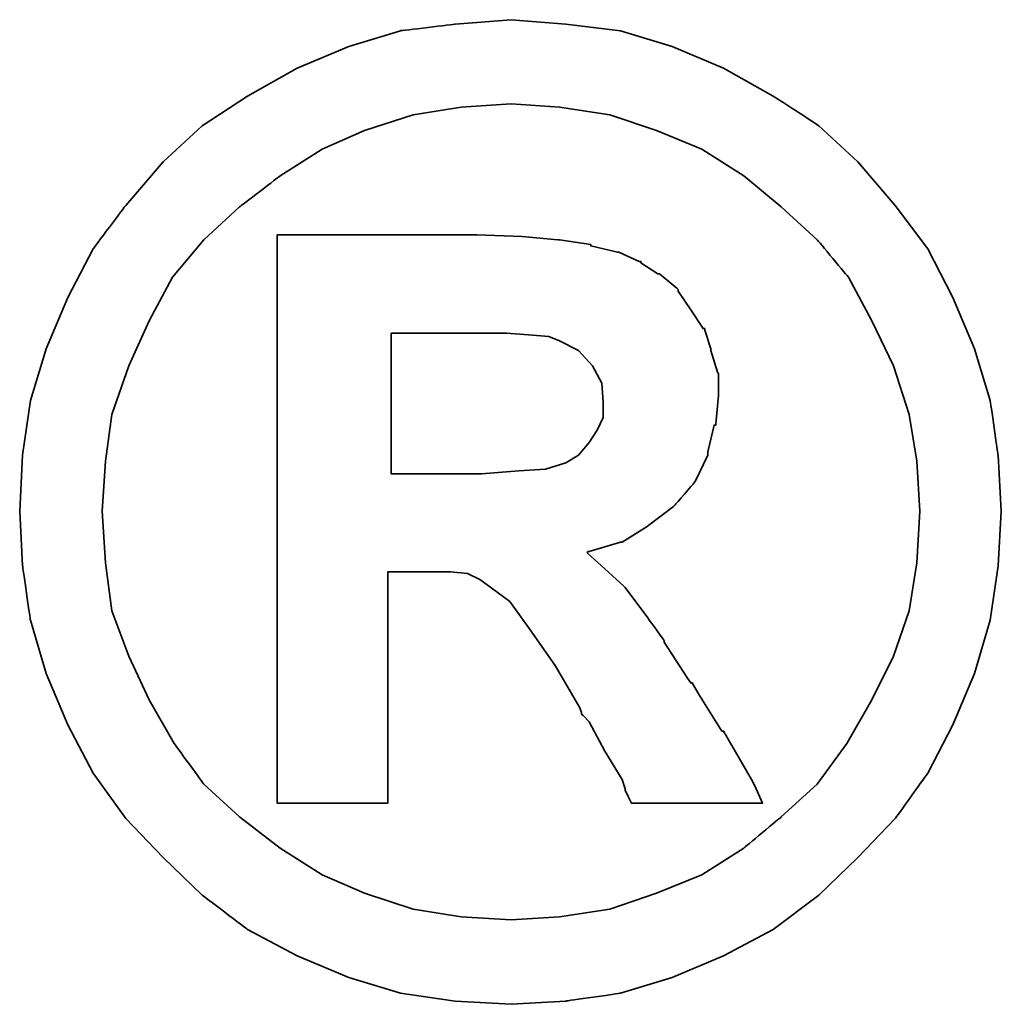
# Model space of a CAD drawing. Extents: x 24.2 to 108.5, y 37.1 to 84.
# Tile 51 of 53: x 98.277 to 98.526, y 59.769 to 60.018. Entities that reach past the tile are written whole.
import ezdxf

# ---------------------------------------------------------------- set-up
doc = ezdxf.new("R2010")
doc.units = 0
doc.header["$MEASUREMENT"] = 0
doc.layers.add('DIM', color=4, linetype='CONTINUOUS')
doc.layers.add('layer 1', color=7, linetype='CONTINUOUS')

# ---------------------------------------------------------------- blocks, each defined once
blk = doc.blocks.new('TBI MOTION logo(完整正式版)')
at = {"layer": 'layer 1', "color": 22, "lineweight": 35}
for points, knots in [([(81.20634, 4.98624), (81.20634, 4.98624), (81.18649, 5.32862), (81.18649, 5.32862), (81.18649, 5.32862), (81.18649, 5.32862), (81.13886, 5.66206), (81.13886, 5.66206), (81.13886, 5.66206), (81.13886, 5.66206), (81.04359, 5.97764), (81.04359, 5.97764), (81.04359, 5.97764), (81.04359, 5.97764), (80.91061, 6.29124), (80.91061, 6.29124), (80.91061, 6.29124), (80.91061, 6.29124), (80.75778, 6.58697), (80.75778, 6.58697), (80.75778, 6.58697), (80.75778, 6.58697), (80.5593, 6.85294), (80.5593, 6.85294), (80.5593, 6.85294), (80.5593, 6.85294), (80.33105, 7.1189), (80.33105, 7.1189), (80.33105, 7.1189), (80.33105, 7.1189), (80.09287, 7.33921), (80.09287, 7.33921), (80.09287, 7.33921), (80.09287, 7.33921), (79.815, 7.51982), (79.815, 7.51982), (79.815, 7.51982), (79.815, 7.51982), (79.51133, 7.69051), (79.51133, 7.69051), (79.51133, 7.69051), (79.51133, 7.69051), (79.19773, 7.8235), (79.19773, 7.8235), (79.19773, 7.8235), (79.19773, 7.8235), (78.88215, 7.91877), (78.88215, 7.91877), (78.88215, 7.91877), (78.88215, 7.91877), (78.54871, 7.95846), (78.54871, 7.95846), (78.54871, 7.95846), (78.54871, 7.95846), (78.21526, 7.98625), (78.21526, 7.98625), (78.21526, 7.98625), (78.21526, 7.98625), (77.87388, 7.95846), (77.87388, 7.95846), (77.87388, 7.95846), (77.87388, 7.95846), (77.54044, 7.91877), (77.54044, 7.91877), (77.54044, 7.91877), (77.54044, 7.91877), (77.22485, 7.8235), (77.22485, 7.8235), (77.22485, 7.8235), (77.22485, 7.8235), (76.91027, 7.69051), (76.91027, 7.69051), (76.91027, 7.69051), (76.91027, 7.69051), (76.6056, 7.51982), (76.6056, 7.51982), (76.6056, 7.51982), (76.6056, 7.51982), (76.32972, 7.33921), (76.32972, 7.33921), (76.32972, 7.33921), (76.32972, 7.33921), (76.09154, 7.1189), (76.09154, 7.1189), (76.09154, 7.1189), (76.09154, 7.1189), (75.86329, 6.85294), (75.86329, 6.85294), (75.86329, 6.85294), (75.86329, 6.85294), (75.66382, 6.58697), (75.66382, 6.58697), (75.66382, 6.58697), (75.66382, 6.58697), (75.51099, 6.29124), (75.51099, 6.29124), (75.51099, 6.29124), (75.51099, 6.29124), (75.37702, 5.97764), (75.37702, 5.97764), (75.37702, 5.97764), (75.37702, 5.97764), (75.28175, 5.66206), (75.28175, 5.66206), (75.28175, 5.66206), (75.28175, 5.66206), (75.23411, 5.32862), (75.23411, 5.32862), (75.23411, 5.32862), (75.23411, 5.32862), (75.21625, 4.98624), (75.21625, 4.98624), (75.21625, 4.98624), (75.21625, 4.98624), (75.23411, 4.6528), (75.23411, 4.6528), (75.23411, 4.6528), (75.23411, 4.6528), (75.28175, 4.32035), (75.28175, 4.32035), (75.28175, 4.32035), (75.28175, 4.32035), (75.37702, 3.99583), (75.37702, 3.99583), (75.37702, 3.99583), (75.37702, 3.99583), (75.51099, 3.68224), (75.51099, 3.68224), (75.51099, 3.68224), (75.51099, 3.68224), (75.66382, 3.38749), (75.66382, 3.38749), (75.66382, 3.38749), (75.66382, 3.38749), (75.86329, 3.10963), (75.86329, 3.10963), (75.86329, 3.10963), (75.86329, 3.10963), (76.09154, 2.87145), (76.09154, 2.87145), (76.09154, 2.87145), (76.09154, 2.87145), (76.32972, 2.6432), (76.32972, 2.6432), (76.32972, 2.6432), (76.32972, 2.6432), (76.6056, 2.43381), (76.6056, 2.43381), (76.6056, 2.43381), (76.6056, 2.43381), (76.91027, 2.27205), (76.91027, 2.27205), (76.91027, 2.27205), (76.91027, 2.27205), (77.22485, 2.13906), (77.22485, 2.13906), (77.22485, 2.13906), (77.22485, 2.13906), (77.54044, 2.0438), (77.54044, 2.0438), (77.54044, 2.0438), (77.54044, 2.0438), (77.87388, 1.99616), (77.87388, 1.99616), (77.87388, 1.99616), (77.87388, 1.99616), (78.21526, 1.97631), (78.21526, 1.97631), (78.21526, 1.97631), (78.21526, 1.97631), (78.54871, 1.99616), (78.54871, 1.99616), (78.54871, 1.99616), (78.54871, 1.99616), (78.88215, 2.0438), (78.88215, 2.0438), (78.88215, 2.0438), (78.88215, 2.0438), (79.19773, 2.13906), (79.19773, 2.13906), (79.19773, 2.13906), (79.19773, 2.13906), (79.51133, 2.27205), (79.51133, 2.27205), (79.51133, 2.27205), (79.51133, 2.27205), (79.815, 2.43381), (79.815, 2.43381), (79.815, 2.43381), (79.815, 2.43381), (80.09287, 2.6432), (80.09287, 2.6432), (80.09287, 2.6432), (80.09287, 2.6432), (80.33105, 2.87145), (80.33105, 2.87145), (80.33105, 2.87145), (80.33105, 2.87145), (80.5593, 3.10963), (80.5593, 3.10963), (80.5593, 3.10963), (80.5593, 3.10963), (80.75778, 3.38749), (80.75778, 3.38749), (80.75778, 3.38749), (80.75778, 3.38749), (80.91061, 3.68224), (80.91061, 3.68224), (80.91061, 3.68224), (80.91061, 3.68224), (81.04359, 3.99583), (81.04359, 3.99583), (81.04359, 3.99583), (81.04359, 3.99583), (81.13886, 4.32035), (81.13886, 4.32035), (81.13886, 4.32035), (81.13886, 4.32035), (81.18649, 4.6528), (81.18649, 4.6528), (81.18649, 4.6528), (81.18649, 4.6528), (81.20634, 4.98624), (81.20634, 4.98624)], [0, 0, 0, 0, 0.0178571, 0.0178571, 0.0178571, 0.0178572, 0.0357143, 0.0357143, 0.0357143, 0.0357143, 0.0535714, 0.0535714, 0.0535714, 0.0535714, 0.0714286, 0.0714286, 0.0714286, 0.0714286, 0.0892857, 0.0892857, 0.0892857, 0.0892857, 0.1071429, 0.1071429, 0.1071429, 0.1071429, 0.125, 0.125, 0.125, 0.125, 0.1428571, 0.1428571, 0.1428571, 0.1428572, 0.1607143, 0.1607143, 0.1607143, 0.1607143, 0.1785714, 0.1785714, 0.1785714, 0.1785714, 0.1964286, 0.1964286, 0.1964286, 0.1964286, 0.2142857, 0.2142857, 0.2142857, 0.2142857, 0.2321429, 0.2321429, 0.2321429, 0.2321429, 0.25, 0.25, 0.25, 0.25, 0.2678571, 0.2678571, 0.2678571, 0.2678572, 0.2857143, 0.2857143, 0.2857143, 0.2857143, 0.3035714, 0.3035714, 0.3035714, 0.3035714, 0.3214286, 0.3214286, 0.3214286, 0.3214286, 0.3392857, 0.3392857, 0.3392857, 0.3392857, 0.3571429, 0.3571429, 0.3571429, 0.3571429, 0.375, 0.375, 0.375, 0.375, 0.3928571, 0.3928571, 0.3928571, 0.3928572, 0.4107143, 0.4107143, 0.4107143, 0.4107143, 0.4285714, 0.4285714, 0.4285714, 0.4285714, 0.4464286, 0.4464286, 0.4464286, 0.4464286, 0.4642857, 0.4642857, 0.4642857, 0.4642857, 0.4821429, 0.4821429, 0.4821429, 0.4821429, 0.5, 0.5, 0.5, 0.5, 0.5178571, 0.5178571, 0.5178571, 0.5178572, 0.5357143, 0.5357143, 0.5357143, 0.5357143, 0.5535714, 0.5535714, 0.5535714, 0.5535714, 0.5714286, 0.5714286, 0.5714286, 0.5714286, 0.5892857, 0.5892857, 0.5892857, 0.5892857, 0.6071429, 0.6071429, 0.6071429, 0.6071429, 0.625, 0.625, 0.625, 0.625, 0.6428571, 0.6428571, 0.6428571, 0.6428572, 0.6607143, 0.6607143, 0.6607143, 0.6607143, 0.6785714, 0.6785714, 0.6785714, 0.6785714, 0.6964286, 0.6964286, 0.6964286, 0.6964286, 0.7142857, 0.7142857, 0.7142857, 0.7142857, 0.7321429, 0.7321429, 0.7321429, 0.7321429, 0.75, 0.75, 0.75, 0.75, 0.7678571, 0.7678571, 0.7678571, 0.7678572, 0.7857143, 0.7857143, 0.7857143, 0.7857143, 0.8035714, 0.8035714, 0.8035714, 0.8035714, 0.8214286, 0.8214286, 0.8214286, 0.8214286, 0.8392857, 0.8392857, 0.8392857, 0.8392857, 0.8571429, 0.8571429, 0.8571429, 0.8571429, 0.875, 0.875, 0.875, 0.875, 0.8928571, 0.8928571, 0.8928571, 0.8928572, 0.9107143, 0.9107143, 0.9107143, 0.9107143, 0.9285714, 0.9285714, 0.9285714, 0.9285714, 0.9464286, 0.9464286, 0.9464286, 0.9464286, 0.9642857, 0.9642857, 0.9642857, 0.9642857, 0.9821429, 0.9821429, 0.9821429, 0.9821429, 1, 1, 1, 1]), ([(80.71014, 4.98624), (80.71014, 4.98624), (80.69129, 5.29091), (80.69129, 5.29091), (80.69129, 5.29091), (80.69129, 5.29091), (80.64464, 5.57672), (80.64464, 5.57672), (80.64464, 5.57672), (80.64464, 5.57672), (80.54937, 5.87245), (80.54937, 5.87245), (80.54937, 5.87245), (80.54937, 5.87245), (80.41639, 6.14833), (80.41639, 6.14833), (80.41639, 6.14833), (80.41639, 6.14833), (80.27349, 6.41429), (80.27349, 6.41429), (80.27349, 6.41429), (80.27349, 6.41429), (80.08295, 6.64255), (80.08295, 6.64255), (80.08295, 6.64255), (80.08295, 6.64255), (79.86264, 6.84301), (79.86264, 6.84301), (79.86264, 6.84301), (79.86264, 6.84301), (79.63439, 7.03355), (79.63439, 7.03355), (79.63439, 7.03355), (79.63439, 7.03355), (79.37835, 7.1963), (79.37835, 7.1963), (79.37835, 7.1963), (79.37835, 7.1963), (79.10246, 7.30944), (79.10246, 7.30944), (79.10246, 7.30944), (79.10246, 7.30944), (78.81665, 7.40471), (78.81665, 7.40471), (78.81665, 7.40471), (78.81665, 7.40471), (78.511, 7.45234), (78.511, 7.45234), (78.511, 7.45234), (78.511, 7.45234), (78.21526, 7.47219), (78.21526, 7.47219), (78.21526, 7.47219), (78.21526, 7.47219), (77.9106, 7.45234), (77.9106, 7.45234), (77.9106, 7.45234), (77.9106, 7.45234), (77.61685, 7.40471), (77.61685, 7.40471), (77.61685, 7.40471), (77.61685, 7.40471), (77.32012, 7.30944), (77.32012, 7.30944), (77.32012, 7.30944), (77.32012, 7.30944), (77.06309, 7.1963), (77.06309, 7.1963), (77.06309, 7.1963), (77.06309, 7.1963), (76.80606, 7.03355), (76.80606, 7.03355), (76.80606, 7.03355), (76.80606, 7.03355), (76.55797, 6.84301), (76.55797, 6.84301), (76.55797, 6.84301), (76.55797, 6.84301), (76.34063, 6.64255), (76.34063, 6.64255), (76.34063, 6.64255), (76.34063, 6.64255), (76.1491, 6.41429), (76.1491, 6.41429), (76.1491, 6.41429), (76.1491, 6.41429), (76.0062, 6.14833), (76.0062, 6.14833), (76.0062, 6.14833), (76.0062, 6.14833), (75.88314, 5.87245), (75.88314, 5.87245), (75.88314, 5.87245), (75.88314, 5.87245), (75.77794, 5.57672), (75.77794, 5.57672), (75.77794, 5.57672), (75.77794, 5.57672), (75.73924, 5.29091), (75.73924, 5.29091), (75.73924, 5.29091), (75.73924, 5.29091), (75.72039, 4.98624), (75.72039, 4.98624), (75.72039, 4.98624), (75.72039, 4.98624), (75.73924, 4.67165), (75.73924, 4.67165), (75.73924, 4.67165), (75.73924, 4.67165), (75.77794, 4.37791), (75.77794, 4.37791), (75.77794, 4.37791), (75.77794, 4.37791), (75.88314, 4.10102), (75.88314, 4.10102), (75.88314, 4.10102), (75.88314, 4.10102), (76.0062, 3.83407), (76.0062, 3.83407), (76.0062, 3.83407), (76.0062, 3.83407), (76.15902, 3.56811), (76.15902, 3.56811), (76.15902, 3.56811), (76.15902, 3.56811), (76.34063, 3.32001), (76.34063, 3.32001), (76.34063, 3.32001), (76.34063, 3.32001), (76.55797, 3.11955), (76.55797, 3.11955), (76.55797, 3.11955), (76.55797, 3.11955), (76.80606, 2.92901), (76.80606, 2.92901), (76.80606, 2.92901), (76.80606, 2.92901), (77.06309, 2.76725), (77.06309, 2.76725), (77.06309, 2.76725), (77.06309, 2.76725), (77.32012, 2.65412), (77.32012, 2.65412), (77.32012, 2.65412), (77.32012, 2.65412), (77.61685, 2.55786), (77.61685, 2.55786), (77.61685, 2.55786), (77.61685, 2.55786), (77.9106, 2.51022), (77.9106, 2.51022), (77.9106, 2.51022), (77.9106, 2.51022), (78.21526, 2.49137), (78.21526, 2.49137), (78.21526, 2.49137), (78.21526, 2.49137), (78.511, 2.51022), (78.511, 2.51022), (78.511, 2.51022), (78.511, 2.51022), (78.81665, 2.55786), (78.81665, 2.55786), (78.81665, 2.55786), (78.81665, 2.55786), (79.10246, 2.65412), (79.10246, 2.65412), (79.10246, 2.65412), (79.10246, 2.65412), (79.37835, 2.76725), (79.37835, 2.76725), (79.37835, 2.76725), (79.37835, 2.76725), (79.63439, 2.92901), (79.63439, 2.92901), (79.63439, 2.92901), (79.63439, 2.92901), (79.86264, 3.11955), (79.86264, 3.11955), (79.86264, 3.11955), (79.86264, 3.11955), (80.08295, 3.32001), (80.08295, 3.32001), (80.08295, 3.32001), (80.08295, 3.32001), (80.26356, 3.56811), (80.26356, 3.56811), (80.26356, 3.56811), (80.26356, 3.56811), (80.41639, 3.83407), (80.41639, 3.83407), (80.41639, 3.83407), (80.41639, 3.83407), (80.54937, 4.10102), (80.54937, 4.10102), (80.54937, 4.10102), (80.54937, 4.10102), (80.64464, 4.37791), (80.64464, 4.37791), (80.64464, 4.37791), (80.64464, 4.37791), (80.69129, 4.67165), (80.69129, 4.67165), (80.69129, 4.67165), (80.69129, 4.67165), (80.71014, 4.98624), (80.71014, 4.98624)], [0, 0, 0, 0, 0.0192308, 0.0192308, 0.0192308, 0.0192308, 0.0384615, 0.0384615, 0.0384615, 0.0384615, 0.0576923, 0.0576923, 0.0576923, 0.0576923, 0.0769231, 0.0769231, 0.0769231, 0.0769231, 0.0961538, 0.0961538, 0.0961538, 0.0961539, 0.1153846, 0.1153846, 0.1153846, 0.1153846, 0.1346154, 0.1346154, 0.1346154, 0.1346154, 0.1538462, 0.1538462, 0.1538462, 0.1538462, 0.1730769, 0.1730769, 0.1730769, 0.1730769, 0.1923077, 0.1923077, 0.1923077, 0.1923077, 0.2115385, 0.2115385, 0.2115385, 0.2115385, 0.2307692, 0.2307692, 0.2307692, 0.2307692, 0.25, 0.25, 0.25, 0.25, 0.2692308, 0.2692308, 0.2692308, 0.2692308, 0.2884615, 0.2884615, 0.2884615, 0.2884615, 0.3076923, 0.3076923, 0.3076923, 0.3076923, 0.3269231, 0.3269231, 0.3269231, 0.3269231, 0.3461538, 0.3461538, 0.3461538, 0.3461539, 0.3653846, 0.3653846, 0.3653846, 0.3653846, 0.3846154, 0.3846154, 0.3846154, 0.3846154, 0.4038462, 0.4038462, 0.4038462, 0.4038462, 0.4230769, 0.4230769, 0.4230769, 0.4230769, 0.4423077, 0.4423077, 0.4423077, 0.4423077, 0.4615385, 0.4615385, 0.4615385, 0.4615385, 0.4807692, 0.4807692, 0.4807692, 0.4807692, 0.5, 0.5, 0.5, 0.5, 0.5192308, 0.5192308, 0.5192308, 0.5192308, 0.5384615, 0.5384615, 0.5384615, 0.5384615, 0.5576923, 0.5576923, 0.5576923, 0.5576923, 0.5769231, 0.5769231, 0.5769231, 0.5769231, 0.5961538, 0.5961538, 0.5961538, 0.5961539, 0.6153846, 0.6153846, 0.6153846, 0.6153846, 0.6346154, 0.6346154, 0.6346154, 0.6346154, 0.6538462, 0.6538462, 0.6538462, 0.6538462, 0.6730769, 0.6730769, 0.6730769, 0.6730769, 0.6923077, 0.6923077, 0.6923077, 0.6923077, 0.7115385, 0.7115385, 0.7115385, 0.7115385, 0.7307692, 0.7307692, 0.7307692, 0.7307692, 0.75, 0.75, 0.75, 0.75, 0.7692308, 0.7692308, 0.7692308, 0.7692308, 0.7884615, 0.7884615, 0.7884615, 0.7884615, 0.8076923, 0.8076923, 0.8076923, 0.8076923, 0.8269231, 0.8269231, 0.8269231, 0.8269231, 0.8461538, 0.8461538, 0.8461538, 0.8461539, 0.8653846, 0.8653846, 0.8653846, 0.8653846, 0.8846154, 0.8846154, 0.8846154, 0.8846154, 0.9038462, 0.9038462, 0.9038462, 0.9038462, 0.9230769, 0.9230769, 0.9230769, 0.9230769, 0.9423077, 0.9423077, 0.9423077, 0.9423077, 0.9615385, 0.9615385, 0.9615385, 0.9615385, 0.9807692, 0.9807692, 0.9807692, 0.9807692, 1, 1, 1, 1]), ([(76.78721, 3.2823), (76.78721, 3.2823), (76.78721, 3.32001), (76.78721, 3.32001), (76.78721, 3.32001), (76.78721, 3.32001), (76.78721, 3.42422), (76.78721, 3.42422), (76.78721, 3.42422), (76.78721, 3.42422), (76.78721, 3.59689), (76.78721, 3.59689), (76.78721, 3.59689), (76.78721, 3.59689), (76.78721, 3.80529), (76.78721, 3.80529), (76.78721, 3.80529), (76.78721, 3.80529), (76.78721, 4.0524), (76.78721, 4.0524), (76.78721, 4.0524), (76.78721, 4.0524), (76.78721, 4.32035), (76.78721, 4.32035), (76.78721, 4.32035), (76.78721, 4.32035), (76.78721, 4.92868), (76.78721, 4.92868), (76.78721, 4.92868), (76.78721, 4.92868), (76.78721, 5.53801), (76.78721, 5.53801), (76.78721, 5.53801), (76.78721, 5.53801), (76.78721, 5.82482), (76.78721, 5.82482), (76.78721, 5.82482), (76.78721, 5.82482), (76.78721, 6.07291), (76.78721, 6.07291), (76.78721, 6.07291), (76.78721, 6.07291), (76.78721, 6.30017), (76.78721, 6.30017), (76.78721, 6.30017), (76.78721, 6.30017), (76.78721, 6.45399), (76.78721, 6.45399), (76.78721, 6.45399), (76.78721, 6.45399), (76.78721, 6.5572), (76.78721, 6.5572), (76.78721, 6.5572), (76.78721, 6.5572), (76.78721, 6.59689), (76.78721, 6.59689), (76.78721, 6.59689), (76.78721, 6.59689), (76.78721, 6.67232), (76.78721, 6.67232), (76.78721, 6.67232), (76.78721, 6.67232), (76.8537, 6.67232), (76.8537, 6.67232), (76.8537, 6.67232), (76.8537, 6.67232), (76.87355, 6.67232), (76.87355, 6.67232), (76.87355, 6.67232), (76.87355, 6.67232), (76.91027, 6.67232), (76.91027, 6.67232), (76.91027, 6.67232), (76.91027, 6.67232), (77.04424, 6.67232), (77.04424, 6.67232), (77.04424, 6.67232), (77.04424, 6.67232), (77.22485, 6.67232), (77.22485, 6.67232), (77.22485, 6.67232), (77.22485, 6.67232), (77.43524, 6.67232), (77.43524, 6.67232), (77.43524, 6.67232), (77.43524, 6.67232), (77.65357, 6.67232), (77.65357, 6.67232), (77.65357, 6.67232), (77.65357, 6.67232), (77.82625, 6.67232), (77.82625, 6.67232), (77.82625, 6.67232), (77.82625, 6.67232), (77.94037, 6.67232), (77.94037, 6.67232), (77.94037, 6.67232), (77.94037, 6.67232), (77.97709, 6.67232), (77.97709, 6.67232), (77.97709, 6.67232), (77.97709, 6.67232), (77.99694, 6.67232), (77.99694, 6.67232), (77.99694, 6.67232), (77.99694, 6.67232), (78.00686, 6.67232), (78.00686, 6.67232), (78.00686, 6.67232), (78.00686, 6.67232), (78.28275, 6.6624), (78.28275, 6.6624), (78.28275, 6.6624), (78.28275, 6.6624), (78.50107, 6.64255), (78.50107, 6.64255), (78.50107, 6.64255), (78.50107, 6.64255), (78.511, 6.64255), (78.511, 6.64255), (78.511, 6.64255), (78.511, 6.64255), (78.70154, 6.61476), (78.70154, 6.61476), (78.70154, 6.61476), (78.70154, 6.61476), (78.70154, 6.60483), (78.70154, 6.60483), (78.70154, 6.60483), (78.70154, 6.60483), (78.86429, 6.56713), (78.86429, 6.56713), (78.86429, 6.56713), (78.86429, 6.56713), (78.87223, 6.56713), (78.87223, 6.56713), (78.87223, 6.56713), (78.87223, 6.56713), (78.99727, 6.51056), (78.99727, 6.51056), (78.99727, 6.51056), (78.99727, 6.51056), (79.00719, 6.51056), (79.00719, 6.51056), (79.00719, 6.51056), (79.00719, 6.51056), (79.00719, 6.50162), (79.00719, 6.50162), (79.00719, 6.50162), (79.00719, 6.50162), (79.1104, 6.43415), (79.1104, 6.43415), (79.1104, 6.43415), (79.1104, 6.43415), (79.12132, 6.43415), (79.12132, 6.43415), (79.12132, 6.43415), (79.12132, 6.43415), (79.22552, 6.34781), (79.22552, 6.34781), (79.22552, 6.34781), (79.22552, 6.34781), (79.23544, 6.33888), (79.23544, 6.33888), (79.23544, 6.33888), (79.23544, 6.33888), (79.23544, 6.32895), (79.23544, 6.32895), (79.23544, 6.32895), (79.23544, 6.32895), (79.31087, 6.21483), (79.31087, 6.21483), (79.31087, 6.21483), (79.31087, 6.21483), (79.38629, 6.1007), (79.38629, 6.1007), (79.38629, 6.1007), (79.38629, 6.1007), (79.3972, 6.1007), (79.3972, 6.1007), (79.3972, 6.1007), (79.3972, 6.1007), (79.3972, 6.09078), (79.3972, 6.09078), (79.3972, 6.09078), (79.3972, 6.09078), (79.43392, 5.97764), (79.43392, 5.97764), (79.43392, 5.97764), (79.43392, 5.97764), (79.43392, 5.96772), (79.43392, 5.96772), (79.43392, 5.96772), (79.43392, 5.96772), (79.47362, 5.83474), (79.47362, 5.83474), (79.47362, 5.83474), (79.47362, 5.83474), (79.48156, 5.82482), (79.48156, 5.82482), (79.48156, 5.82482), (79.48156, 5.82482), (79.48156, 5.69977), (79.48156, 5.69977), (79.48156, 5.69977), (79.48156, 5.69977), (79.48156, 5.69183), (79.48156, 5.69183), (79.48156, 5.69183), (79.48156, 5.69183), (79.4637, 5.51915), (79.4637, 5.51915), (79.4637, 5.51915), (79.4637, 5.51915), (79.4637, 5.51122), (79.4637, 5.51122), (79.4637, 5.51122), (79.4637, 5.51122), (79.45377, 5.51122), (79.45377, 5.51122), (79.45377, 5.51122), (79.45377, 5.51122), (79.41507, 5.34847), (79.41507, 5.34847), (79.41507, 5.34847), (79.41507, 5.34847), (79.41507, 5.33854), (79.41507, 5.33854), (79.41507, 5.33854), (79.41507, 5.33854), (79.41507, 5.32862), (79.41507, 5.32862), (79.41507, 5.32862), (79.41507, 5.32862), (79.33865, 5.16785), (79.33865, 5.16785), (79.33865, 5.16785), (79.33865, 5.16785), (79.33071, 5.15693), (79.33071, 5.15693), (79.33071, 5.15693), (79.33071, 5.15693), (79.2156, 5.02495), (79.2156, 5.02495), (79.2156, 5.02495), (79.2156, 5.02495), (79.20567, 5.01502), (79.20567, 5.01502), (79.20567, 5.01502), (79.20567, 5.01502), (79.05483, 4.89991), (79.05483, 4.89991), (79.05483, 4.89991), (79.05483, 4.89991), (79.04491, 4.89197), (79.04491, 4.89197), (79.04491, 4.89197), (79.04491, 4.89197), (78.89208, 4.7967), (78.89208, 4.7967), (78.89208, 4.7967), (78.89208, 4.7967), (78.88215, 4.7967), (78.88215, 4.7967), (78.88215, 4.7967), (78.88215, 4.7967), (78.69161, 4.73913), (78.69161, 4.73913), (78.69161, 4.73913), (78.69161, 4.73913), (78.68169, 4.73913), (78.68169, 4.73913), (78.68169, 4.73913), (78.68169, 4.73913), (78.68169, 4.72921), (78.68169, 4.72921), (78.68169, 4.72921), (78.68169, 4.72921), (78.78688, 4.63394), (78.78688, 4.63394), (78.78688, 4.63394), (78.78688, 4.63394), (78.902, 4.52875), (78.902, 4.52875), (78.902, 4.52875), (78.902, 4.52875), (78.91093, 4.52081), (78.91093, 4.52081), (78.91093, 4.52081), (78.91093, 4.52081), (79.02506, 4.36798), (79.02506, 4.36798), (79.02506, 4.36798), (79.02506, 4.36798), (79.1501, 4.1953), (79.1501, 4.1953), (79.1501, 4.1953), (79.1501, 4.1953), (79.1501, 4.18736), (79.1501, 4.18736), (79.1501, 4.18736), (79.1501, 4.18736), (79.29201, 3.96705), (79.29201, 3.96705), (79.29201, 3.96705), (79.29201, 3.96705), (79.31087, 3.93828), (79.31087, 3.93828), (79.31087, 3.93828), (79.31087, 3.93828), (79.32079, 3.93828), (79.32079, 3.93828), (79.32079, 3.93828), (79.32079, 3.93828), (79.3585, 3.87178), (79.3585, 3.87178), (79.3585, 3.87178), (79.3585, 3.87178), (79.50141, 3.64353), (79.50141, 3.64353), (79.50141, 3.64353), (79.50141, 3.64353), (79.51133, 3.64353), (79.51133, 3.64353), (79.51133, 3.64353), (79.51133, 3.64353), (79.64431, 3.41528), (79.64431, 3.41528), (79.64431, 3.41528), (79.64431, 3.41528), (79.68202, 3.3478), (79.68202, 3.3478), (79.68202, 3.3478), (79.68202, 3.3478), (79.70187, 3.31009), (79.70187, 3.31009), (79.70187, 3.31009), (79.70187, 3.31009), (79.7495, 3.2049), (79.7495, 3.2049), (79.7495, 3.2049), (79.7495, 3.2049), (79.64431, 3.2049), (79.64431, 3.2049), (79.64431, 3.2049), (79.64431, 3.2049), (79.62546, 3.2049), (79.62546, 3.2049), (79.62546, 3.2049), (79.62546, 3.2049), (79.53912, 3.2049), (79.53912, 3.2049), (79.53912, 3.2049), (79.53912, 3.2049), (79.31087, 3.2049), (79.31087, 3.2049), (79.31087, 3.2049), (79.31087, 3.2049), (79.08262, 3.2049), (79.08262, 3.2049), (79.08262, 3.2049), (79.08262, 3.2049), (79.00719, 3.2049), (79.00719, 3.2049), (79.00719, 3.2049), (79.00719, 3.2049), (78.98735, 3.2049), (78.98735, 3.2049), (78.98735, 3.2049), (78.98735, 3.2049), (78.94964, 3.2049), (78.94964, 3.2049), (78.94964, 3.2049), (78.94964, 3.2049), (78.92979, 3.24459), (78.92979, 3.24459), (78.92979, 3.24459), (78.92979, 3.24459), (78.91093, 3.2823), (78.91093, 3.2823), (78.91093, 3.2823), (78.91093, 3.2823), (78.91093, 3.29223), (78.91093, 3.29223), (78.91093, 3.29223), (78.91093, 3.29223), (78.89208, 3.3478), (78.89208, 3.3478), (78.89208, 3.3478), (78.89208, 3.3478), (78.78688, 3.52048), (78.78688, 3.52048), (78.78688, 3.52048), (78.78688, 3.52048), (78.69161, 3.7001), (78.69161, 3.7001), (78.69161, 3.7001), (78.69161, 3.7001), (78.6539, 3.7388), (78.6539, 3.7388), (78.6539, 3.7388), (78.6539, 3.7388), (78.64398, 3.74873), (78.64398, 3.74873), (78.64398, 3.74873), (78.64398, 3.74873), (78.64398, 3.75766), (78.64398, 3.75766), (78.64398, 3.75766), (78.64398, 3.75766), (78.63405, 3.78644), (78.63405, 3.78644), (78.63405, 3.78644), (78.63405, 3.78644), (78.48321, 4.04347), (78.48321, 4.04347), (78.48321, 4.04347), (78.48321, 4.04347), (78.33038, 4.2618), (78.33038, 4.2618), (78.33038, 4.2618), (78.33038, 4.2618), (78.20732, 4.43447), (78.20732, 4.43447), (78.20732, 4.43447), (78.20732, 4.43447), (78.09221, 4.52081), (78.09221, 4.52081), (78.09221, 4.52081), (78.09221, 4.52081), (78.02472, 4.56845), (78.02472, 4.56845), (78.02472, 4.56845), (78.02472, 4.56845), (77.9493, 4.60616), (77.9493, 4.60616), (77.9493, 4.60616), (77.9493, 4.60616), (77.8451, 4.61608), (77.8451, 4.61608), (77.8451, 4.61608), (77.8451, 4.61608), (77.71113, 4.61608), (77.71113, 4.61608), (77.71113, 4.61608), (77.71113, 4.61608), (77.69128, 4.61608), (77.69128, 4.61608), (77.69128, 4.61608), (77.69128, 4.61608), (77.67342, 4.61608), (77.67342, 4.61608), (77.67342, 4.61608), (77.67342, 4.61608), (77.5583, 4.61608), (77.5583, 4.61608), (77.5583, 4.61608), (77.5583, 4.61608), (77.46303, 4.61608), (77.46303, 4.61608), (77.46303, 4.61608), (77.46303, 4.61608), (77.46303, 4.54761), (77.46303, 4.54761), (77.46303, 4.54761), (77.46303, 4.54761), (77.46303, 4.47318), (77.46303, 4.47318), (77.46303, 4.47318), (77.46303, 4.47318), (77.46303, 4.24294), (77.46303, 4.24294), (77.46303, 4.24294), (77.46303, 4.24294), (77.46303, 3.99583), (77.46303, 3.99583), (77.46303, 3.99583), (77.46303, 3.99583), (77.46303, 3.72888), (77.46303, 3.72888), (77.46303, 3.72888), (77.46303, 3.72888), (77.46303, 3.51055), (77.46303, 3.51055), (77.46303, 3.51055), (77.46303, 3.51055), (77.46303, 3.42422), (77.46303, 3.42422), (77.46303, 3.42422), (77.46303, 3.42422), (77.46303, 3.35773), (77.46303, 3.35773), (77.46303, 3.35773), (77.46303, 3.35773), (77.46303, 3.30017), (77.46303, 3.30017), (77.46303, 3.30017), (77.46303, 3.30017), (77.46303, 3.2823), (77.46303, 3.2823), (77.46303, 3.2823), (77.46303, 3.2823), (77.46303, 3.2049), (77.46303, 3.2049), (77.46303, 3.2049), (77.46303, 3.2049), (77.39753, 3.2049), (77.39753, 3.2049), (77.39753, 3.2049), (77.39753, 3.2049), (77.37768, 3.2049), (77.37768, 3.2049), (77.37768, 3.2049), (77.37768, 3.2049), (77.32012, 3.2049), (77.32012, 3.2049), (77.32012, 3.2049), (77.32012, 3.2049), (77.12165, 3.2049), (77.12165, 3.2049), (77.12165, 3.2049), (77.12165, 3.2049), (76.94897, 3.2049), (76.94897, 3.2049), (76.94897, 3.2049), (76.94897, 3.2049), (76.8924, 3.2049), (76.8924, 3.2049), (76.8924, 3.2049), (76.8924, 3.2049), (76.8537, 3.2049), (76.8537, 3.2049), (76.8537, 3.2049), (76.8537, 3.2049), (76.78721, 3.2049), (76.78721, 3.2049), (76.78721, 3.2049), (76.78721, 3.2049), (76.78721, 3.2823), (76.78721, 3.2823)], [0, 0, 0, 0, 0.0074074, 0.0074074, 0.0074074, 0.0074074, 0.0148148, 0.0148148, 0.0148148, 0.0148148, 0.0222222, 0.0222222, 0.0222222, 0.0222222, 0.0296296, 0.0296296, 0.0296296, 0.0296296, 0.037037, 0.037037, 0.037037, 0.037037, 0.0444444, 0.0444444, 0.0444444, 0.0444445, 0.0518519, 0.0518519, 0.0518519, 0.0518519, 0.0592593, 0.0592593, 0.0592593, 0.0592593, 0.0666667, 0.0666667, 0.0666667, 0.0666667, 0.0740741, 0.0740741, 0.0740741, 0.0740741, 0.0814815, 0.0814815, 0.0814815, 0.0814815, 0.0888889, 0.0888889, 0.0888889, 0.0888889, 0.0962963, 0.0962963, 0.0962963, 0.0962963, 0.1037037, 0.1037037, 0.1037037, 0.1037037, 0.1111111, 0.1111111, 0.1111111, 0.1111111, 0.1185185, 0.1185185, 0.1185185, 0.1185185, 0.1259259, 0.1259259, 0.1259259, 0.1259259, 0.1333333, 0.1333333, 0.1333333, 0.1333333, 0.1407407, 0.1407407, 0.1407407, 0.1407408, 0.1481481, 0.1481481, 0.1481481, 0.1481482, 0.1555556, 0.1555556, 0.1555556, 0.1555556, 0.162963, 0.162963, 0.162963, 0.162963, 0.1703704, 0.1703704, 0.1703704, 0.1703704, 0.1777778, 0.1777778, 0.1777778, 0.1777778, 0.1851852, 0.1851852, 0.1851852, 0.1851852, 0.1925926, 0.1925926, 0.1925926, 0.1925926, 0.2, 0.2, 0.2, 0.2, 0.2074074, 0.2074074, 0.2074074, 0.2074074, 0.2148148, 0.2148148, 0.2148148, 0.2148148, 0.2222222, 0.2222222, 0.2222222, 0.2222222, 0.2296296, 0.2296296, 0.2296296, 0.2296296, 0.237037, 0.237037, 0.237037, 0.237037, 0.2444444, 0.2444444, 0.2444444, 0.2444445, 0.2518519, 0.2518519, 0.2518519, 0.2518519, 0.2592593, 0.2592593, 0.2592593, 0.2592593, 0.2666667, 0.2666667, 0.2666667, 0.2666667, 0.2740741, 0.2740741, 0.2740741, 0.2740741, 0.2814815, 0.2814815, 0.2814815, 0.2814815, 0.2888889, 0.2888889, 0.2888889, 0.2888889, 0.2962963, 0.2962963, 0.2962963, 0.2962963, 0.3037037, 0.3037037, 0.3037037, 0.3037037, 0.3111111, 0.3111111, 0.3111111, 0.3111111, 0.3185185, 0.3185185, 0.3185185, 0.3185185, 0.3259259, 0.3259259, 0.3259259, 0.3259259, 0.3333333, 0.3333333, 0.3333333, 0.3333333, 0.3407407, 0.3407407, 0.3407407, 0.3407408, 0.3481481, 0.3481481, 0.3481481, 0.3481482, 0.3555556, 0.3555556, 0.3555556, 0.3555556, 0.362963, 0.362963, 0.362963, 0.362963, 0.3703704, 0.3703704, 0.3703704, 0.3703704, 0.3777778, 0.3777778, 0.3777778, 0.3777778, 0.3851852, 0.3851852, 0.3851852, 0.3851852, 0.3925926, 0.3925926, 0.3925926, 0.3925926, 0.4, 0.4, 0.4, 0.4, 0.4074074, 0.4074074, 0.4074074, 0.4074074, 0.4148148, 0.4148148, 0.4148148, 0.4148148, 0.4222222, 0.4222222, 0.4222222, 0.4222222, 0.4296296, 0.4296296, 0.4296296, 0.4296296, 0.437037, 0.437037, 0.437037, 0.437037, 0.4444444, 0.4444444, 0.4444444, 0.4444445, 0.4518519, 0.4518519, 0.4518519, 0.4518519, 0.4592593, 0.4592593, 0.4592593, 0.4592593, 0.4666667, 0.4666667, 0.4666667, 0.4666667, 0.4740741, 0.4740741, 0.4740741, 0.4740741, 0.4814815, 0.4814815, 0.4814815, 0.4814815, 0.4888889, 0.4888889, 0.4888889, 0.4888889, 0.4962963, 0.4962963, 0.4962963, 0.4962963, 0.5037037, 0.5037037, 0.5037037, 0.5037037, 0.5111111, 0.5111111, 0.5111111, 0.5111111, 0.5185185, 0.5185185, 0.5185185, 0.5185185, 0.5259259, 0.5259259, 0.5259259, 0.5259259, 0.5333333, 0.5333333, 0.5333333, 0.5333333, 0.5407407, 0.5407407, 0.5407407, 0.5407408, 0.5481481, 0.5481481, 0.5481481, 0.5481482, 0.5555556, 0.5555556, 0.5555556, 0.5555556, 0.562963, 0.562963, 0.562963, 0.562963, 0.5703704, 0.5703704, 0.5703704, 0.5703704, 0.5777778, 0.5777778, 0.5777778, 0.5777778, 0.5851852, 0.5851852, 0.5851852, 0.5851852, 0.5925926, 0.5925926, 0.5925926, 0.5925926, 0.6, 0.6, 0.6, 0.6, 0.6074074, 0.6074074, 0.6074074, 0.6074074, 0.6148148, 0.6148148, 0.6148148, 0.6148148, 0.6222222, 0.6222222, 0.6222222, 0.6222222, 0.6296296, 0.6296296, 0.6296296, 0.6296296, 0.637037, 0.637037, 0.637037, 0.637037, 0.6444444, 0.6444444, 0.6444444, 0.6444445, 0.6518519, 0.6518519, 0.6518519, 0.6518519, 0.6592593, 0.6592593, 0.6592593, 0.6592593, 0.6666667, 0.6666667, 0.6666667, 0.6666667, 0.6740741, 0.6740741, 0.6740741, 0.6740741, 0.6814815, 0.6814815, 0.6814815, 0.6814815, 0.6888889, 0.6888889, 0.6888889, 0.6888889, 0.6962963, 0.6962963, 0.6962963, 0.6962963, 0.7037037, 0.7037037, 0.7037037, 0.7037037, 0.7111111, 0.7111111, 0.7111111, 0.7111111, 0.7185185, 0.7185185, 0.7185185, 0.7185185, 0.7259259, 0.7259259, 0.7259259, 0.7259259, 0.7333333, 0.7333333, 0.7333333, 0.7333333, 0.7407407, 0.7407407, 0.7407407, 0.7407408, 0.7481481, 0.7481481, 0.7481481, 0.7481482, 0.7555556, 0.7555556, 0.7555556, 0.7555556, 0.762963, 0.762963, 0.762963, 0.762963, 0.7703704, 0.7703704, 0.7703704, 0.7703704, 0.7777778, 0.7777778, 0.7777778, 0.7777778, 0.7851852, 0.7851852, 0.7851852, 0.7851852, 0.7925926, 0.7925926, 0.7925926, 0.7925926, 0.8, 0.8, 0.8, 0.8, 0.8074074, 0.8074074, 0.8074074, 0.8074074, 0.8148148, 0.8148148, 0.8148148, 0.8148148, 0.8222222, 0.8222222, 0.8222222, 0.8222222, 0.8296296, 0.8296296, 0.8296296, 0.8296296, 0.837037, 0.837037, 0.837037, 0.837037, 0.8444444, 0.8444444, 0.8444444, 0.8444445, 0.8518519, 0.8518519, 0.8518519, 0.8518519, 0.8592593, 0.8592593, 0.8592593, 0.8592593, 0.8666667, 0.8666667, 0.8666667, 0.8666667, 0.8740741, 0.8740741, 0.8740741, 0.8740741, 0.8814815, 0.8814815, 0.8814815, 0.8814815, 0.8888889, 0.8888889, 0.8888889, 0.8888889, 0.8962963, 0.8962963, 0.8962963, 0.8962963, 0.9037037, 0.9037037, 0.9037037, 0.9037037, 0.9111111, 0.9111111, 0.9111111, 0.9111111, 0.9185185, 0.9185185, 0.9185185, 0.9185185, 0.9259259, 0.9259259, 0.9259259, 0.9259259, 0.9333333, 0.9333333, 0.9333333, 0.9333333, 0.9407407, 0.9407407, 0.9407407, 0.9407408, 0.9481481, 0.9481481, 0.9481481, 0.9481482, 0.9555556, 0.9555556, 0.9555556, 0.9555556, 0.962963, 0.962963, 0.962963, 0.962963, 0.9703704, 0.9703704, 0.9703704, 0.9703704, 0.9777778, 0.9777778, 0.9777778, 0.9777778, 0.9851852, 0.9851852, 0.9851852, 0.9851852, 0.9925926, 0.9925926, 0.9925926, 0.9925926, 1, 1, 1, 1]), ([(77.48288, 6.07291), (77.48288, 6.07291), (77.48288, 5.99551), (77.48288, 5.99551), (77.48288, 5.99551), (77.48288, 5.99551), (77.48288, 5.82482), (77.48288, 5.82482), (77.48288, 5.82482), (77.48288, 5.82482), (77.48288, 5.63328), (77.48288, 5.63328), (77.48288, 5.63328), (77.48288, 5.63328), (77.48288, 5.46358), (77.48288, 5.46358), (77.48288, 5.46358), (77.48288, 5.46358), (77.48288, 5.29091), (77.48288, 5.29091), (77.48288, 5.29091), (77.48288, 5.29091), (77.48288, 5.21449), (77.48288, 5.21449), (77.48288, 5.21449), (77.48288, 5.21449), (77.50074, 5.21449), (77.50074, 5.21449), (77.50074, 5.21449), (77.50074, 5.21449), (77.71113, 5.21449), (77.71113, 5.21449), (77.71113, 5.21449), (77.71113, 5.21449), (77.94037, 5.21449), (77.94037, 5.21449), (77.94037, 5.21449), (77.94037, 5.21449), (78.01579, 5.21449), (78.01579, 5.21449), (78.01579, 5.21449), (78.01579, 5.21449), (78.03465, 5.21449), (78.03465, 5.21449), (78.03465, 5.21449), (78.03465, 5.21449), (78.2629, 5.23335), (78.2629, 5.23335), (78.2629, 5.23335), (78.2629, 5.23335), (78.42565, 5.24327), (78.42565, 5.24327), (78.42565, 5.24327), (78.42565, 5.24327), (78.54871, 5.28098), (78.54871, 5.28098), (78.54871, 5.28098), (78.54871, 5.28098), (78.62611, 5.32862), (78.62611, 5.32862), (78.62611, 5.32862), (78.62611, 5.32862), (78.69161, 5.40503), (78.69161, 5.40503), (78.69161, 5.40503), (78.69161, 5.40503), (78.73925, 5.48145), (78.73925, 5.48145), (78.73925, 5.48145), (78.73925, 5.48145), (78.77696, 5.55885), (78.77696, 5.55885), (78.77696, 5.55885), (78.77696, 5.55885), (78.77696, 5.65214), (78.77696, 5.65214), (78.77696, 5.65214), (78.77696, 5.65214), (78.76902, 5.76726), (78.76902, 5.76726), (78.76902, 5.76726), (78.76902, 5.76726), (78.71146, 5.87245), (78.71146, 5.87245), (78.71146, 5.87245), (78.71146, 5.87245), (78.62611, 5.96772), (78.62611, 5.96772), (78.62611, 5.96772), (78.62611, 5.96772), (78.511, 6.02528), (78.511, 6.02528), (78.511, 6.02528), (78.511, 6.02528), (78.44451, 6.05306), (78.44451, 6.05306), (78.44451, 6.05306), (78.44451, 6.05306), (78.32046, 6.06299), (78.32046, 6.06299), (78.32046, 6.06299), (78.32046, 6.06299), (78.18748, 6.07291), (78.18748, 6.07291), (78.18748, 6.07291), (78.18748, 6.07291), (77.99694, 6.07291), (77.99694, 6.07291), (77.99694, 6.07291), (77.99694, 6.07291), (77.97709, 6.07291), (77.97709, 6.07291), (77.97709, 6.07291), (77.97709, 6.07291), (77.90167, 6.07291), (77.90167, 6.07291), (77.90167, 6.07291), (77.90167, 6.07291), (77.69128, 6.07291), (77.69128, 6.07291), (77.69128, 6.07291), (77.69128, 6.07291), (77.50074, 6.07291), (77.50074, 6.07291), (77.50074, 6.07291), (77.50074, 6.07291), (77.48288, 6.07291), (77.48288, 6.07291)], [0, 0, 0, 0, 0.03125, 0.03125, 0.03125, 0.03125, 0.0625, 0.0625, 0.0625, 0.0625, 0.09375, 0.09375, 0.09375, 0.09375, 0.125, 0.125, 0.125, 0.125, 0.15625, 0.15625, 0.15625, 0.15625, 0.1875, 0.1875, 0.1875, 0.1875, 0.21875, 0.21875, 0.21875, 0.21875, 0.25, 0.25, 0.25, 0.25, 0.28125, 0.28125, 0.28125, 0.28125, 0.3125, 0.3125, 0.3125, 0.3125, 0.34375, 0.34375, 0.34375, 0.34375, 0.375, 0.375, 0.375, 0.375, 0.40625, 0.40625, 0.40625, 0.40625, 0.4375, 0.4375, 0.4375, 0.4375, 0.46875, 0.46875, 0.46875, 0.46875, 0.5, 0.5, 0.5, 0.5, 0.53125, 0.53125, 0.53125, 0.53125, 0.5625, 0.5625, 0.5625, 0.5625, 0.59375, 0.59375, 0.59375, 0.59375, 0.625, 0.625, 0.625, 0.625, 0.65625, 0.65625, 0.65625, 0.65625, 0.6875, 0.6875, 0.6875, 0.6875, 0.71875, 0.71875, 0.71875, 0.71875, 0.75, 0.75, 0.75, 0.75, 0.78125, 0.78125, 0.78125, 0.78125, 0.8125, 0.8125, 0.8125, 0.8125, 0.84375, 0.84375, 0.84375, 0.84375, 0.875, 0.875, 0.875, 0.875, 0.90625, 0.90625, 0.90625, 0.90625, 0.9375, 0.9375, 0.9375, 0.9375, 0.96875, 0.96875, 0.96875, 0.96875, 1, 1, 1, 1])]:
    blk.add_open_spline(points, degree=3, knots=knots, dxfattribs=at)

msp = doc.modelspace()

# ---------------------------------------------------------------- block references
at = {"layer": 'DIM', "color": 7, "xscale": 0.0415039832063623, "yscale": 0.0415039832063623, "zscale": 0.0415039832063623}
msp.add_blockref('TBI MOTION logo(完整正式版)', (95.1557, 59.68673), dxfattribs=at)

doc.saveas('drawing.dxf')
